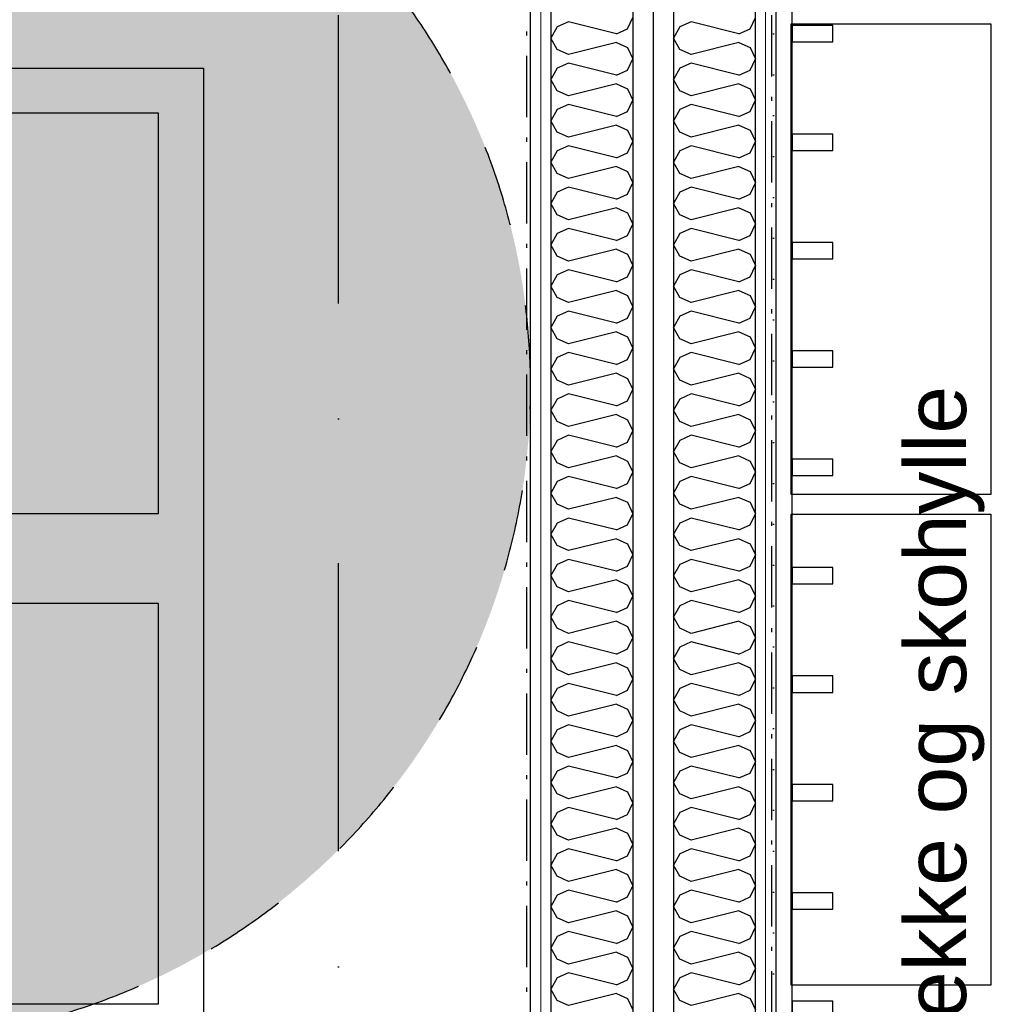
# Model space of a CAD drawing. Header units: millimetres. Extents: x -173281 to 144469, y -85977 to 83288.
# Tile 59 of 256: x -71763 to -70560, y -42637 to -41433. Entities that reach past the tile are written whole.
import ezdxf
from ezdxf.enums import TextEntityAlignment as Align

# ---------------------------------------------------------------- set-up
doc = ezdxf.new("R2010")
doc.units = ezdxf.units.MM
doc.header["$LTSCALE"] = 0.5
doc.header["$MEASUREMENT"] = 0
for name, pattern in [('Over snittplan', [260, 150, -50, 10, -50]), ('PLINE', [0]), ('Prikk & stiplet', [1340.555525, 705.555534, -352.777767, 0, -282.222223]), ('Stipling', [400, 200, -200])]:
    doc.linetypes.add(name, pattern=pattern)
doc.layers.add('236- Innvendig kledning og overflate(Nye konstruksjoner)', color=7, linetype='Continuous', lineweight=0)
for name, color, linetype in [('24-- Innervegger (Skravur)(Nye konstruksjoner)', 7, 'Continuous'), ('24-- Innervegger(Nye konstruksjoner)', 7, 'Continuous'), ('255- Gulvoverflate(Nye konstruksjoner)', 7, 'Continuous'), ('255- Gulvoverflate(Polylinje)(Nye konstruksjoner)', 7, 'Continuous'), ('256- Faste himlinger og overflatebehandling(Nye konstruksjoner)', 7, 'Continuous'), ('257- Systemhimlinger(Nye konstruksjoner)', 7, 'Continuous'), ('279- Annet fast inventar(Nye konstruksjoner)', 7, 'Continuous'), ('852- Snittmarkør', 7, 'Continuous'), ('862- M___Nettoareal(Nye konstruksjoner)', 7, 'Continuous'), ('862- M___Nettoareal(Polylinje)(Nye konstruksjoner)', 7, 'Continuous'), ('862- M___Nettoareal(Tekst)(Nye konstruksjoner)', 7, 'Continuous')]:
    doc.layers.add(name, color=color, linetype=linetype)
doc.styles.add('GENERATED_STYLE_1', font='arial.ttf')
doc.linetypes.add('Lydfuge betonggolv', pattern='A,0,[5,A-2607.111 Plan 1. etasje1.Shx,S=3.968254,R=0,X=0,Y=-3.46945e-18],-600,0', length=600)
pattern_1 = [(270, (0, 0), (86.60254, 0), [0, -50]), (270, (43.3, -25), (86.60254, 0), [0, -50])]

# ---------------------------------------------------------------- blocks, each defined once
blk = doc.blocks.new('Song_kontor_A-126_130', base_point=(-72463.2, -42127.3))
at = {"layer": '862- M___Nettoareal(Polylinje)(Nye konstruksjoner)', "linetype": 'PLINE', "flags": 128}
blk.add_lwpolyline([(-71138.2, -43721.9), (-71138.2, -41086.9), (-73674.8, -41086.9), (-73274.2, -44899.1), (-71138.2, -44899.4)], close=True, dxfattribs=at)
at = {"layer": '862- M___Nettoareal(Tekst)(Nye konstruksjoner)', "insert": (-72321, -42681.9), "char_height": 100, "attachment_point": 1, "rotation": 90, "style": 'GENERATED_STYLE_1'}
blk.add_mtext('\\A1;{\\pql;\\pt0,12050;\\fArial|b0|i0|c0|p0;\\W1.000000;8,9\\fArial|b0|i0|c0|p0;\\W1.000000;\\A1{\\H.66x;\\S^  ;}\\fArial|b0|i0|c0|p0;\\W1.000000; m\\fArial|b0|i0|c0|p0;\\W1.000000;\\A1{\\H.66x;\\S2^  ;}}', dxfattribs=at)
at = {"layer": '862- M___Nettoareal(Tekst)(Nye konstruksjoner)', "style": 'GENERATED_STYLE_1'}
for tag, height, p in [('DUMMY_862', 150, (-72581, -41572.6)), ('ROOM_NAME', 150, (-72581, -42716.2)), ('DUMMY_861', 100, (-72738.2, -42316)), ('ROOM_NUMBER', 100, (-72738.2, -42704.8)), ('DUMMY_863', 100, (-72345.3, -42681.9))]:
    blk.add_attdef(tag, text='', height=height, rotation=90, dxfattribs=at).set_placement(p, align=Align.TOP_LEFT)
blk = doc.blocks.new('*X919')
at = {"layer": '24-- Innervegger (Skravur)(Nye konstruksjoner)', "linetype": 'PLINE'}
for p, q in [((-71019.7, -41443.7), (-71013.2, -41429.9)), ((-71105.5, -41441.4), (-71113.2, -41455.2)), ((-71091.9, -41435.2), (-71105.5, -41441.4)), ((-71033.2, -41449.9), (-71091.9, -41435.2)), ((-71033.2, -41449.9), (-71019.7, -41443.7)), ((-71105.5, -41469), (-71113.2, -41455.2)), ((-71033.2, -41460.5), (-71091.9, -41475.2)), ((-71033.2, -41460.5), (-71019.7, -41466.7)), ((-71091.9, -41475.2), (-71105.5, -41469)), ((-71019.7, -41466.7), (-71013.2, -41480.5)), ((-71091.9, -41485.8), (-71105.5, -41492)), ((-71033.2, -41500.5), (-71091.9, -41485.8)), ((-71019.7, -41494.3), (-71013.2, -41480.5)), ((-71105.5, -41492), (-71113.2, -41505.8)), ((-71033.2, -41500.5), (-71019.7, -41494.3)), ((-71105.5, -41519.6), (-71113.2, -41505.8)), ((-71033.2, -41511.1), (-71091.9, -41525.8)), ((-71033.2, -41511.1), (-71019.7, -41517.3)), ((-71091.9, -41525.8), (-71105.5, -41519.6)), ((-71019.7, -41517.3), (-71013.2, -41531.1)), ((-71091.9, -41536.4), (-71105.5, -41542.6)), ((-71033.2, -41551.1), (-71091.9, -41536.4)), ((-71019.7, -41544.9), (-71013.2, -41531.1)), ((-71105.5, -41542.6), (-71113.2, -41556.4)), ((-71033.2, -41551.1), (-71019.7, -41544.9)), ((-71105.5, -41570.2), (-71113.2, -41556.4)), ((-71033.2, -41561.7), (-71091.9, -41576.4)), ((-71033.2, -41561.7), (-71019.7, -41567.9)), ((-71091.9, -41576.4), (-71105.5, -41570.2)), ((-71019.7, -41567.9), (-71013.2, -41581.7)), ((-71091.9, -41587), (-71105.5, -41593.2)), ((-71033.2, -41601.7), (-71091.9, -41587)), ((-71019.7, -41595.5), (-71013.2, -41581.7)), ((-71105.5, -41593.2), (-71113.2, -41607)), ((-71033.2, -41601.7), (-71019.7, -41595.5)), ((-71105.5, -41620.8), (-71113.2, -41607)), ((-71091.9, -41627), (-71105.5, -41620.8)), ((-71033.2, -41612.3), (-71091.9, -41627)), ((-71033.2, -41612.3), (-71019.7, -41618.5)), ((-71019.7, -41618.5), (-71013.2, -41632.3)), ((-71019.7, -41646.1), (-71013.2, -41632.3)), ((-71105.5, -41643.7), (-71113.2, -41657.6)), ((-71091.9, -41637.6), (-71105.5, -41643.7)), ((-71033.2, -41652.2), (-71091.9, -41637.6)), ((-71033.2, -41652.2), (-71019.7, -41646.1)), ((-71105.5, -41671.4), (-71113.2, -41657.6)), ((-71091.9, -41677.5), (-71105.5, -41671.4)), ((-71033.2, -41662.9), (-71091.9, -41677.5)), ((-71033.2, -41662.9), (-71019.7, -41669)), ((-71019.7, -41669), (-71013.2, -41682.9)), ((-71019.7, -41696.7), (-71013.2, -41682.9)), ((-71105.5, -41694.3), (-71113.2, -41708.1)), ((-71091.9, -41688.2), (-71105.5, -41694.3)), ((-71033.2, -41702.8), (-71091.9, -41688.2)), ((-71033.2, -41702.8), (-71019.7, -41696.7)), ((-71105.5, -41722), (-71113.2, -41708.1)), ((-71033.2, -41713.5), (-71091.9, -41728.1)), ((-71033.2, -41713.5), (-71019.7, -41719.6)), ((-71091.9, -41728.1), (-71105.5, -41722)), ((-71019.7, -41719.6), (-71013.2, -41733.4)), ((-71091.9, -41738.8), (-71105.5, -41744.9)), ((-71033.2, -41753.4), (-71091.9, -41738.8)), ((-71019.7, -41747.3), (-71013.2, -41733.4)), ((-71105.5, -41744.9), (-71113.2, -41758.7)), ((-71033.2, -41753.4), (-71019.7, -41747.3)), ((-71105.5, -41772.5), (-71113.2, -41758.7)), ((-71033.2, -41764), (-71091.9, -41778.7)), ((-71033.2, -41764), (-71019.7, -41770.2)), ((-71091.9, -41778.7), (-71105.5, -41772.5)), ((-71019.7, -41770.2), (-71013.2, -41784)), ((-71091.9, -41789.3), (-71105.5, -41795.5)), ((-71033.2, -41804), (-71091.9, -41789.3)), ((-71019.7, -41797.8), (-71013.2, -41784)), ((-71105.5, -41795.5), (-71113.2, -41809.3)), ((-71033.2, -41804), (-71019.7, -41797.8)), ((-71105.5, -41823.1), (-71113.2, -41809.3)), ((-71033.2, -41814.6), (-71091.9, -41829.3)), ((-71033.2, -41814.6), (-71019.7, -41820.8)), ((-71091.9, -41829.3), (-71105.5, -41823.1)), ((-71019.7, -41820.8), (-71013.2, -41834.6)), ((-71091.9, -41839.9), (-71105.5, -41846.1)), ((-71033.2, -41854.6), (-71091.9, -41839.9)), ((-71019.7, -41848.4), (-71013.2, -41834.6)), ((-71105.5, -41846.1), (-71113.2, -41859.9)), ((-71033.2, -41854.6), (-71019.7, -41848.4)), ((-71105.5, -41873.7), (-71113.2, -41859.9)), ((-71091.9, -41879.9), (-71105.5, -41873.7)), ((-71033.2, -41865.2), (-71091.9, -41879.9)), ((-71033.2, -41865.2), (-71019.7, -41871.4)), ((-71019.7, -41871.4), (-71013.2, -41885.2)), ((-71019.7, -41899), (-71013.2, -41885.2)), ((-71105.5, -41896.7), (-71113.2, -41910.5)), ((-71091.9, -41890.5), (-71105.5, -41896.7)), ((-71033.2, -41905.2), (-71091.9, -41890.5)), ((-71033.2, -41905.2), (-71019.7, -41899)), ((-71105.5, -41924.3), (-71113.2, -41910.5)), ((-71091.9, -41930.5), (-71105.5, -41924.3)), ((-71033.2, -41915.8), (-71091.9, -41930.5)), ((-71033.2, -41915.8), (-71019.7, -41922)), ((-71019.7, -41922), (-71013.2, -41935.8)), ((-71019.7, -41949.6), (-71013.2, -41935.8)), ((-71105.5, -41947.3), (-71113.2, -41961.1)), ((-71091.9, -41941.1), (-71105.5, -41947.3)), ((-71033.2, -41955.8), (-71091.9, -41941.1)), ((-71033.2, -41955.8), (-71019.7, -41949.6)), ((-71105.5, -41974.9), (-71113.2, -41961.1)), ((-71033.2, -41966.4), (-71091.9, -41981.1)), ((-71033.2, -41966.4), (-71019.7, -41972.6)), ((-71019.7, -41972.6), (-71013.2, -41986.4)), ((-71091.9, -41981.1), (-71105.5, -41974.9)), ((-71091.9, -41991.7), (-71105.5, -41997.8)), ((-71033.2, -42006.3), (-71091.9, -41991.7)), ((-71019.7, -42000.2), (-71013.2, -41986.4)), ((-71105.5, -41997.8), (-71113.2, -42011.7)), ((-71033.2, -42006.3), (-71019.7, -42000.2)), ((-71105.5, -42025.5), (-71113.2, -42011.7)), ((-71033.2, -42017), (-71091.9, -42031.6)), ((-71033.2, -42017), (-71019.7, -42023.1)), ((-71091.9, -42031.6), (-71105.5, -42025.5)), ((-71019.7, -42023.1), (-71013.2, -42037)), ((-71091.9, -42042.3), (-71105.5, -42048.4)), ((-71033.2, -42056.9), (-71091.9, -42042.3)), ((-71019.7, -42050.8), (-71013.2, -42037)), ((-71105.5, -42048.4), (-71113.2, -42062.2)), ((-71033.2, -42056.9), (-71019.7, -42050.8)), ((-71105.5, -42076.1), (-71113.2, -42062.2)), ((-71033.2, -42067.6), (-71091.9, -42082.2)), ((-71033.2, -42067.6), (-71019.7, -42073.7)), ((-71091.9, -42082.2), (-71105.5, -42076.1)), ((-71019.7, -42073.7), (-71013.2, -42087.5)), ((-71091.9, -42092.9), (-71105.5, -42099)), ((-71033.2, -42107.5), (-71091.9, -42092.9)), ((-71019.7, -42101.4), (-71013.2, -42087.5)), ((-71105.5, -42099), (-71113.2, -42112.8)), ((-71033.2, -42107.5), (-71019.7, -42101.4)), ((-71105.5, -42126.6), (-71113.2, -42112.8)), ((-71091.9, -42132.8), (-71105.5, -42126.6)), ((-71033.2, -42118.1), (-71091.9, -42132.8)), ((-71033.2, -42118.1), (-71019.7, -42124.3)), ((-71019.7, -42124.3), (-71013.2, -42138.1)), ((-71019.7, -42151.9), (-71013.2, -42138.1)), ((-71105.5, -42149.6), (-71113.2, -42163.4)), ((-71091.9, -42143.4), (-71105.5, -42149.6)), ((-71033.2, -42158.1), (-71091.9, -42143.4)), ((-71033.2, -42158.1), (-71019.7, -42151.9)), ((-71105.5, -42177.2), (-71113.2, -42163.4)), ((-71091.9, -42183.4), (-71105.5, -42177.2)), ((-71033.2, -42168.7), (-71091.9, -42183.4)), ((-71033.2, -42168.7), (-71019.7, -42174.9)), ((-71019.7, -42174.9), (-71013.2, -42188.7)), ((-71019.7, -42202.5), (-71013.2, -42188.7)), ((-71105.5, -42200.2), (-71113.2, -42214)), ((-71091.9, -42194), (-71105.5, -42200.2)), ((-71033.2, -42208.7), (-71091.9, -42194)), ((-71033.2, -42208.7), (-71019.7, -42202.5)), ((-71105.5, -42227.8), (-71113.2, -42214)), ((-71033.2, -42219.3), (-71091.9, -42234)), ((-71033.2, -42219.3), (-71019.7, -42225.5)), ((-71019.7, -42225.5), (-71013.2, -42239.3)), ((-71091.9, -42234), (-71105.5, -42227.8)), ((-71091.9, -42244.6), (-71105.5, -42250.8)), ((-71033.2, -42259.3), (-71091.9, -42244.6)), ((-71019.7, -42253.1), (-71013.2, -42239.3)), ((-71105.5, -42250.8), (-71113.2, -42264.6)), ((-71033.2, -42259.3), (-71019.7, -42253.1)), ((-71105.5, -42278.4), (-71113.2, -42264.6)), ((-71033.2, -42269.9), (-71091.9, -42284.6)), ((-71033.2, -42269.9), (-71019.7, -42276.1)), ((-71091.9, -42284.6), (-71105.5, -42278.4)), ((-71019.7, -42276.1), (-71013.2, -42289.9)), ((-71091.9, -42295.2), (-71105.5, -42301.4)), ((-71033.2, -42309.9), (-71091.9, -42295.2)), ((-71019.7, -42303.7), (-71013.2, -42289.9)), ((-71105.5, -42301.4), (-71113.2, -42315.2)), ((-71033.2, -42309.9), (-71019.7, -42303.7)), ((-71105.5, -42329), (-71113.2, -42315.2)), ((-71033.2, -42320.5), (-71091.9, -42335.2)), ((-71033.2, -42320.5), (-71019.7, -42326.7)), ((-71091.9, -42335.2), (-71105.5, -42329)), ((-71019.7, -42326.7), (-71013.2, -42340.5)), ((-71091.9, -42345.8), (-71105.5, -42351.9)), ((-71033.2, -42360.4), (-71091.9, -42345.8)), ((-71019.7, -42354.3), (-71013.2, -42340.5)), ((-71105.5, -42351.9), (-71113.2, -42365.8)), ((-71033.2, -42360.4), (-71019.7, -42354.3)), ((-71105.5, -42379.6), (-71113.2, -42365.8)), ((-71091.9, -42385.7), (-71105.5, -42379.6)), ((-71033.2, -42371.1), (-71091.9, -42385.7)), ((-71033.2, -42371.1), (-71019.7, -42377.2)), ((-71019.7, -42377.2), (-71013.2, -42391.1)), ((-71019.7, -42404.9), (-71013.2, -42391.1)), ((-71105.5, -42402.5), (-71113.2, -42416.3)), ((-71091.9, -42396.4), (-71105.5, -42402.5)), ((-71033.2, -42411), (-71091.9, -42396.4)), ((-71033.2, -42411), (-71019.7, -42404.9)), ((-71105.5, -42430.2), (-71113.2, -42416.3)), ((-71091.9, -42436.3), (-71105.5, -42430.2)), ((-71033.2, -42421.7), (-71091.9, -42436.3)), ((-71033.2, -42421.7), (-71019.7, -42427.8)), ((-71019.7, -42427.8), (-71013.2, -42441.6)), ((-71019.7, -42455.5), (-71013.2, -42441.6)), ((-71105.5, -42453.1), (-71113.2, -42466.9)), ((-71091.9, -42447), (-71105.5, -42453.1)), ((-71033.2, -42461.6), (-71091.9, -42447)), ((-71033.2, -42461.6), (-71019.7, -42455.5)), ((-71105.5, -42480.7), (-71113.2, -42466.9)), ((-71033.2, -42472.2), (-71091.9, -42486.9)), ((-71033.2, -42472.2), (-71019.7, -42478.4)), ((-71019.7, -42478.4), (-71013.2, -42492.2)), ((-71091.9, -42486.9), (-71105.5, -42480.7)), ((-71091.9, -42497.5), (-71105.5, -42503.7)), ((-71033.2, -42512.2), (-71091.9, -42497.5)), ((-71019.7, -42506), (-71013.2, -42492.2)), ((-71105.5, -42503.7), (-71113.2, -42517.5)), ((-71033.2, -42512.2), (-71019.7, -42506)), ((-71105.5, -42531.3), (-71113.2, -42517.5)), ((-71033.2, -42522.8), (-71091.9, -42537.5)), ((-71033.2, -42522.8), (-71019.7, -42529)), ((-71091.9, -42537.5), (-71105.5, -42531.3)), ((-71019.7, -42529), (-71013.2, -42542.8)), ((-71091.9, -42548.1), (-71105.5, -42554.3)), ((-71033.2, -42562.8), (-71091.9, -42548.1)), ((-71019.7, -42556.6), (-71013.2, -42542.8)), ((-71105.5, -42554.3), (-71113.2, -42568.1)), ((-71033.2, -42562.8), (-71019.7, -42556.6)), ((-71105.5, -42581.9), (-71113.2, -42568.1)), ((-71033.2, -42573.4), (-71091.9, -42588.1)), ((-71033.2, -42573.4), (-71019.7, -42579.6)), ((-71091.9, -42588.1), (-71105.5, -42581.9)), ((-71019.7, -42579.6), (-71013.2, -42593.4)), ((-71091.9, -42598.7), (-71105.5, -42604.9)), ((-71033.2, -42613.4), (-71091.9, -42598.7)), ((-71019.7, -42607.2), (-71013.2, -42593.4)), ((-71105.5, -42604.9), (-71113.2, -42618.7)), ((-71033.2, -42613.4), (-71019.7, -42607.2)), ((-71105.5, -42632.5), (-71113.2, -42618.7)), ((-71091.9, -42638.7), (-71105.5, -42632.5)), ((-71033.2, -42624), (-71091.9, -42638.7)), ((-71033.2, -42624), (-71019.7, -42630.2)), ((-71019.7, -42630.2), (-71013.2, -42644))]:
    blk.add_line(p, q, dxfattribs=at)
blk = doc.blocks.new('*X921')
at = {"layer": '24-- Innervegger (Skravur)(Nye konstruksjoner)', "linetype": 'PLINE'}
for p, q in [((-70869.7, -41443.7), (-70863.2, -41429.9)), ((-70955.5, -41441.4), (-70963.2, -41455.2)), ((-70941.9, -41435.2), (-70955.5, -41441.4)), ((-70883.2, -41449.9), (-70941.9, -41435.2)), ((-70883.2, -41449.9), (-70869.7, -41443.7)), ((-70955.5, -41469), (-70963.2, -41455.2)), ((-70883.2, -41460.5), (-70941.9, -41475.2)), ((-70883.2, -41460.5), (-70869.7, -41466.7)), ((-70941.9, -41475.2), (-70955.5, -41469)), ((-70869.7, -41466.7), (-70863.2, -41480.5)), ((-70941.9, -41485.8), (-70955.5, -41492)), ((-70883.2, -41500.5), (-70941.9, -41485.8)), ((-70869.7, -41494.3), (-70863.2, -41480.5)), ((-70955.5, -41492), (-70963.2, -41505.8)), ((-70883.2, -41500.5), (-70869.7, -41494.3)), ((-70955.5, -41519.6), (-70963.2, -41505.8)), ((-70883.2, -41511.1), (-70941.9, -41525.8)), ((-70883.2, -41511.1), (-70869.7, -41517.3)), ((-70941.9, -41525.8), (-70955.5, -41519.6)), ((-70869.7, -41517.3), (-70863.2, -41531.1)), ((-70941.9, -41536.4), (-70955.5, -41542.6)), ((-70883.2, -41551.1), (-70941.9, -41536.4)), ((-70869.7, -41544.9), (-70863.2, -41531.1)), ((-70955.5, -41542.6), (-70963.2, -41556.4)), ((-70883.2, -41551.1), (-70869.7, -41544.9)), ((-70955.5, -41570.2), (-70963.2, -41556.4)), ((-70883.2, -41561.7), (-70941.9, -41576.4)), ((-70883.2, -41561.7), (-70869.7, -41567.9)), ((-70941.9, -41576.4), (-70955.5, -41570.2)), ((-70869.7, -41567.9), (-70863.2, -41581.7)), ((-70941.9, -41587), (-70955.5, -41593.2)), ((-70883.2, -41601.7), (-70941.9, -41587)), ((-70869.7, -41595.5), (-70863.2, -41581.7)), ((-70955.5, -41593.2), (-70963.2, -41607)), ((-70883.2, -41601.7), (-70869.7, -41595.5)), ((-70955.5, -41620.8), (-70963.2, -41607)), ((-70941.9, -41627), (-70955.5, -41620.8)), ((-70883.2, -41612.3), (-70941.9, -41627)), ((-70883.2, -41612.3), (-70869.7, -41618.5)), ((-70869.7, -41618.5), (-70863.2, -41632.3)), ((-70869.7, -41646.1), (-70863.2, -41632.3)), ((-70955.5, -41643.7), (-70963.2, -41657.6)), ((-70941.9, -41637.6), (-70955.5, -41643.7)), ((-70883.2, -41652.2), (-70941.9, -41637.6)), ((-70883.2, -41652.2), (-70869.7, -41646.1)), ((-70955.5, -41671.4), (-70963.2, -41657.6)), ((-70941.9, -41677.5), (-70955.5, -41671.4)), ((-70883.2, -41662.9), (-70941.9, -41677.5)), ((-70883.2, -41662.9), (-70869.7, -41669)), ((-70869.7, -41669), (-70863.2, -41682.9)), ((-70869.7, -41696.7), (-70863.2, -41682.9)), ((-70955.5, -41694.3), (-70963.2, -41708.1)), ((-70941.9, -41688.2), (-70955.5, -41694.3)), ((-70883.2, -41702.8), (-70941.9, -41688.2)), ((-70883.2, -41702.8), (-70869.7, -41696.7)), ((-70955.5, -41722), (-70963.2, -41708.1)), ((-70883.2, -41713.5), (-70941.9, -41728.1)), ((-70883.2, -41713.5), (-70869.7, -41719.6)), ((-70941.9, -41728.1), (-70955.5, -41722)), ((-70869.7, -41719.6), (-70863.2, -41733.4)), ((-70941.9, -41738.8), (-70955.5, -41744.9)), ((-70883.2, -41753.4), (-70941.9, -41738.8)), ((-70869.7, -41747.3), (-70863.2, -41733.4)), ((-70955.5, -41744.9), (-70963.2, -41758.7)), ((-70883.2, -41753.4), (-70869.7, -41747.3)), ((-70955.5, -41772.5), (-70963.2, -41758.7)), ((-70883.2, -41764), (-70941.9, -41778.7)), ((-70883.2, -41764), (-70869.7, -41770.2)), ((-70941.9, -41778.7), (-70955.5, -41772.5)), ((-70869.7, -41770.2), (-70863.2, -41784)), ((-70941.9, -41789.3), (-70955.5, -41795.5)), ((-70883.2, -41804), (-70941.9, -41789.3)), ((-70869.7, -41797.8), (-70863.2, -41784)), ((-70955.5, -41795.5), (-70963.2, -41809.3)), ((-70883.2, -41804), (-70869.7, -41797.8)), ((-70955.5, -41823.1), (-70963.2, -41809.3)), ((-70883.2, -41814.6), (-70941.9, -41829.3)), ((-70883.2, -41814.6), (-70869.7, -41820.8)), ((-70941.9, -41829.3), (-70955.5, -41823.1)), ((-70869.7, -41820.8), (-70863.2, -41834.6)), ((-70941.9, -41839.9), (-70955.5, -41846.1)), ((-70883.2, -41854.6), (-70941.9, -41839.9)), ((-70869.7, -41848.4), (-70863.2, -41834.6)), ((-70955.5, -41846.1), (-70963.2, -41859.9)), ((-70883.2, -41854.6), (-70869.7, -41848.4)), ((-70955.5, -41873.7), (-70963.2, -41859.9)), ((-70941.9, -41879.9), (-70955.5, -41873.7)), ((-70883.2, -41865.2), (-70941.9, -41879.9)), ((-70883.2, -41865.2), (-70869.7, -41871.4)), ((-70869.7, -41871.4), (-70863.2, -41885.2)), ((-70869.7, -41899), (-70863.2, -41885.2)), ((-70955.5, -41896.7), (-70963.2, -41910.5)), ((-70941.9, -41890.5), (-70955.5, -41896.7)), ((-70883.2, -41905.2), (-70941.9, -41890.5)), ((-70883.2, -41905.2), (-70869.7, -41899)), ((-70955.5, -41924.3), (-70963.2, -41910.5)), ((-70941.9, -41930.5), (-70955.5, -41924.3)), ((-70883.2, -41915.8), (-70941.9, -41930.5)), ((-70883.2, -41915.8), (-70869.7, -41922)), ((-70869.7, -41922), (-70863.2, -41935.8)), ((-70869.7, -41949.6), (-70863.2, -41935.8)), ((-70955.5, -41947.3), (-70963.2, -41961.1)), ((-70941.9, -41941.1), (-70955.5, -41947.3)), ((-70883.2, -41955.8), (-70941.9, -41941.1)), ((-70883.2, -41955.8), (-70869.7, -41949.6)), ((-70955.5, -41974.9), (-70963.2, -41961.1)), ((-70883.2, -41966.4), (-70941.9, -41981.1)), ((-70883.2, -41966.4), (-70869.7, -41972.6)), ((-70869.7, -41972.6), (-70863.2, -41986.4)), ((-70941.9, -41981.1), (-70955.5, -41974.9)), ((-70941.9, -41991.7), (-70955.5, -41997.8)), ((-70883.2, -42006.3), (-70941.9, -41991.7)), ((-70869.7, -42000.2), (-70863.2, -41986.4)), ((-70955.5, -41997.8), (-70963.2, -42011.7)), ((-70883.2, -42006.3), (-70869.7, -42000.2)), ((-70955.5, -42025.5), (-70963.2, -42011.7)), ((-70883.2, -42017), (-70941.9, -42031.6)), ((-70883.2, -42017), (-70869.7, -42023.1)), ((-70941.9, -42031.6), (-70955.5, -42025.5)), ((-70869.7, -42023.1), (-70863.2, -42037)), ((-70941.9, -42042.3), (-70955.5, -42048.4)), ((-70883.2, -42056.9), (-70941.9, -42042.3)), ((-70869.7, -42050.8), (-70863.2, -42037)), ((-70955.5, -42048.4), (-70963.2, -42062.2)), ((-70883.2, -42056.9), (-70869.7, -42050.8)), ((-70955.5, -42076.1), (-70963.2, -42062.2)), ((-70883.2, -42067.6), (-70941.9, -42082.2)), ((-70883.2, -42067.6), (-70869.7, -42073.7)), ((-70941.9, -42082.2), (-70955.5, -42076.1)), ((-70869.7, -42073.7), (-70863.2, -42087.5)), ((-70941.9, -42092.9), (-70955.5, -42099)), ((-70883.2, -42107.5), (-70941.9, -42092.9)), ((-70869.7, -42101.4), (-70863.2, -42087.5)), ((-70955.5, -42099), (-70963.2, -42112.8)), ((-70883.2, -42107.5), (-70869.7, -42101.4)), ((-70955.5, -42126.6), (-70963.2, -42112.8)), ((-70941.9, -42132.8), (-70955.5, -42126.6)), ((-70883.2, -42118.1), (-70941.9, -42132.8)), ((-70883.2, -42118.1), (-70869.7, -42124.3)), ((-70869.7, -42124.3), (-70863.2, -42138.1)), ((-70869.7, -42151.9), (-70863.2, -42138.1)), ((-70955.5, -42149.6), (-70963.2, -42163.4)), ((-70941.9, -42143.4), (-70955.5, -42149.6)), ((-70883.2, -42158.1), (-70941.9, -42143.4)), ((-70883.2, -42158.1), (-70869.7, -42151.9)), ((-70955.5, -42177.2), (-70963.2, -42163.4)), ((-70941.9, -42183.4), (-70955.5, -42177.2)), ((-70883.2, -42168.7), (-70941.9, -42183.4)), ((-70883.2, -42168.7), (-70869.7, -42174.9)), ((-70869.7, -42174.9), (-70863.2, -42188.7)), ((-70869.7, -42202.5), (-70863.2, -42188.7)), ((-70955.5, -42200.2), (-70963.2, -42214)), ((-70941.9, -42194), (-70955.5, -42200.2)), ((-70883.2, -42208.7), (-70941.9, -42194)), ((-70883.2, -42208.7), (-70869.7, -42202.5)), ((-70955.5, -42227.8), (-70963.2, -42214)), ((-70883.2, -42219.3), (-70941.9, -42234)), ((-70883.2, -42219.3), (-70869.7, -42225.5)), ((-70869.7, -42225.5), (-70863.2, -42239.3)), ((-70941.9, -42234), (-70955.5, -42227.8)), ((-70941.9, -42244.6), (-70955.5, -42250.8)), ((-70883.2, -42259.3), (-70941.9, -42244.6)), ((-70869.7, -42253.1), (-70863.2, -42239.3)), ((-70955.5, -42250.8), (-70963.2, -42264.6)), ((-70883.2, -42259.3), (-70869.7, -42253.1)), ((-70955.5, -42278.4), (-70963.2, -42264.6)), ((-70883.2, -42269.9), (-70941.9, -42284.6)), ((-70883.2, -42269.9), (-70869.7, -42276.1)), ((-70941.9, -42284.6), (-70955.5, -42278.4)), ((-70869.7, -42276.1), (-70863.2, -42289.9)), ((-70941.9, -42295.2), (-70955.5, -42301.4)), ((-70883.2, -42309.9), (-70941.9, -42295.2)), ((-70869.7, -42303.7), (-70863.2, -42289.9)), ((-70955.5, -42301.4), (-70963.2, -42315.2)), ((-70883.2, -42309.9), (-70869.7, -42303.7)), ((-70955.5, -42329), (-70963.2, -42315.2)), ((-70883.2, -42320.5), (-70941.9, -42335.2)), ((-70883.2, -42320.5), (-70869.7, -42326.7)), ((-70941.9, -42335.2), (-70955.5, -42329)), ((-70869.7, -42326.7), (-70863.2, -42340.5)), ((-70941.9, -42345.8), (-70955.5, -42351.9)), ((-70883.2, -42360.4), (-70941.9, -42345.8)), ((-70869.7, -42354.3), (-70863.2, -42340.5)), ((-70955.5, -42351.9), (-70963.2, -42365.8)), ((-70883.2, -42360.4), (-70869.7, -42354.3)), ((-70955.5, -42379.6), (-70963.2, -42365.8)), ((-70941.9, -42385.7), (-70955.5, -42379.6)), ((-70883.2, -42371.1), (-70941.9, -42385.7)), ((-70883.2, -42371.1), (-70869.7, -42377.2)), ((-70869.7, -42377.2), (-70863.2, -42391.1)), ((-70869.7, -42404.9), (-70863.2, -42391.1)), ((-70955.5, -42402.5), (-70963.2, -42416.3)), ((-70941.9, -42396.4), (-70955.5, -42402.5)), ((-70883.2, -42411), (-70941.9, -42396.4)), ((-70883.2, -42411), (-70869.7, -42404.9)), ((-70955.5, -42430.2), (-70963.2, -42416.3)), ((-70941.9, -42436.3), (-70955.5, -42430.2)), ((-70883.2, -42421.7), (-70941.9, -42436.3)), ((-70883.2, -42421.7), (-70869.7, -42427.8)), ((-70869.7, -42427.8), (-70863.2, -42441.6)), ((-70869.7, -42455.5), (-70863.2, -42441.6)), ((-70955.5, -42453.1), (-70963.2, -42466.9)), ((-70941.9, -42447), (-70955.5, -42453.1)), ((-70883.2, -42461.6), (-70941.9, -42447)), ((-70883.2, -42461.6), (-70869.7, -42455.5)), ((-70955.5, -42480.7), (-70963.2, -42466.9)), ((-70883.2, -42472.2), (-70941.9, -42486.9)), ((-70883.2, -42472.2), (-70869.7, -42478.4)), ((-70869.7, -42478.4), (-70863.2, -42492.2)), ((-70941.9, -42486.9), (-70955.5, -42480.7)), ((-70941.9, -42497.5), (-70955.5, -42503.7)), ((-70883.2, -42512.2), (-70941.9, -42497.5)), ((-70869.7, -42506), (-70863.2, -42492.2)), ((-70955.5, -42503.7), (-70963.2, -42517.5)), ((-70883.2, -42512.2), (-70869.7, -42506)), ((-70955.5, -42531.3), (-70963.2, -42517.5)), ((-70883.2, -42522.8), (-70941.9, -42537.5)), ((-70883.2, -42522.8), (-70869.7, -42529)), ((-70941.9, -42537.5), (-70955.5, -42531.3)), ((-70869.7, -42529), (-70863.2, -42542.8)), ((-70941.9, -42548.1), (-70955.5, -42554.3)), ((-70883.2, -42562.8), (-70941.9, -42548.1)), ((-70869.7, -42556.6), (-70863.2, -42542.8)), ((-70955.5, -42554.3), (-70963.2, -42568.1)), ((-70883.2, -42562.8), (-70869.7, -42556.6)), ((-70955.5, -42581.9), (-70963.2, -42568.1)), ((-70883.2, -42573.4), (-70941.9, -42588.1)), ((-70883.2, -42573.4), (-70869.7, -42579.6)), ((-70941.9, -42588.1), (-70955.5, -42581.9)), ((-70869.7, -42579.6), (-70863.2, -42593.4)), ((-70941.9, -42598.7), (-70955.5, -42604.9)), ((-70883.2, -42613.4), (-70941.9, -42598.7)), ((-70869.7, -42607.2), (-70863.2, -42593.4)), ((-70955.5, -42604.9), (-70963.2, -42618.7)), ((-70883.2, -42613.4), (-70869.7, -42607.2)), ((-70955.5, -42632.5), (-70963.2, -42618.7)), ((-70941.9, -42638.7), (-70955.5, -42632.5)), ((-70883.2, -42624), (-70941.9, -42638.7)), ((-70883.2, -42624), (-70869.7, -42630.2)), ((-70869.7, -42630.2), (-70863.2, -42644))]:
    blk.add_line(p, q, dxfattribs=at)
blk = doc.blocks.new('Skilt handikap[256]', base_point=(-72738.2, -42681.9))
at = {"layer": '279- Annet fast inventar(Nye konstruksjoner)', "linetype": 'Continuous'}
blk.add_hatch(color=256, dxfattribs=at).paths.add_polyline_path([(-71138.2, -41881.9, 1), (-72738.2, -41881.9, 1)])
at = {"layer": '279- Annet fast inventar(Nye konstruksjoner)', "linetype": 'Stipling', "flags": 128}
blk.add_lwpolyline([(-71138.2, -41881.9, 1), (-72738.2, -41881.9, 1)], format="xyb", close=True, dxfattribs=at)
blk = doc.blocks.new('Knagger[293]', base_point=(-70838.2, -42311.9))
at = {"layer": '279- Annet fast inventar(Nye konstruksjoner)', "linetype": 'PLINE', "flags": 128}
for points in [[(-70818.2, -43561.9), (-70818.2, -41061.9), (-70838.2, -41061.9), (-70838.2, -43561.9)], [(-70768.2, -41439.8), (-70818.2, -41439.8), (-70818.2, -41459.8), (-70768.2, -41459.8)], [(-70768.2, -41572.5), (-70818.2, -41572.5), (-70818.2, -41592.5), (-70768.2, -41592.5)], [(-70768.2, -41705.1), (-70818.2, -41705.1), (-70818.2, -41725.1), (-70768.2, -41725.1)], [(-70768.2, -41837.7), (-70818.2, -41837.7), (-70818.2, -41857.7), (-70768.2, -41857.7)], [(-70768.2, -41970.3), (-70818.2, -41970.3), (-70818.2, -41990.3), (-70768.2, -41990.3)], [(-70768.2, -42103), (-70818.2, -42103), (-70818.2, -42123), (-70768.2, -42123)], [(-70768.2, -42235.6), (-70818.2, -42235.6), (-70818.2, -42255.6), (-70768.2, -42255.6)], [(-70768.2, -42368.2), (-70818.2, -42368.2), (-70818.2, -42388.2), (-70768.2, -42388.2)], [(-70768.2, -42500.9), (-70818.2, -42500.9), (-70818.2, -42520.9), (-70768.2, -42520.9)], [(-70768.2, -42633.5), (-70818.2, -42633.5), (-70818.2, -42653.5), (-70768.2, -42653.5)]]:
    blk.add_lwpolyline(points, close=True, dxfattribs=at)
blk = doc.blocks.new('__141', base_point=(-66873.7, -42869.4))
at = {"layer": '255- Gulvoverflate(Polylinje)(Nye konstruksjoner)', "linetype": 'PLINE', "flags": 128}
blk.add_lwpolyline([(-65223.2, -43699.4), (-65223.2, -40961.9), (-70838.2, -40961.9), (-70838.2, -43699.4)], close=True, dxfattribs=at)

msp = doc.modelspace()

# ---------------------------------------------------------------- hatches: boundary and pattern name
at = {"layer": '24-- Innervegger (Skravur)(Nye konstruksjoner)', "linetype": 'Continuous'}
h = msp.add_hatch(dxfattribs=at)
h.set_pattern_fill('Gips', color=256, style=0, pattern_type=2)
h.set_pattern_definition(pattern_1)
h.paths.add_polyline_path([(-70838.2, -40799.4), (-70850.7, -40799.4), (-70850.7, -43721.9), (-70838.2, -43721.9)])
h = msp.add_hatch(dxfattribs=at)
h.set_pattern_fill('Gips', color=256, style=0, pattern_type=2)
h.set_pattern_definition(pattern_1)
h.paths.add_polyline_path([(-70850.7, -40811.9), (-70863.2, -40811.9), (-70863.2, -43721.9), (-70850.7, -43721.9)])
h = msp.add_hatch(dxfattribs=at)
h.set_pattern_fill('Gips', color=256, style=0, pattern_type=2)
h.set_pattern_definition(pattern_1)
h.paths.add_polyline_path([(-71125.7, -41074.4), (-71125.7, -43811.9), (-71113.2, -43811.9), (-71113.2, -41074.4)])
h = msp.add_hatch(dxfattribs=at)
h.set_pattern_fill('Gips', color=256, style=0, pattern_type=2)
h.set_pattern_definition(pattern_1)
h.paths.add_polyline_path([(-71138.2, -41086.9), (-71138.2, -43811.9), (-71125.7, -43811.9), (-71125.7, -41086.9)])

# ---------------------------------------------------------------- linework, layer by layer
at = {"layer": '236- Innvendig kledning og overflate(Nye konstruksjoner)', "linetype": 'PLINE'}
for p, q in [((-70850.7, -43721.9), (-70850.7, -40811.9)), ((-71125.7, -41074.4), (-71125.7, -43811.9))]:
    msp.add_line(p, q, dxfattribs=at)
at = {"layer": '236- Innvendig kledning og overflate(Nye konstruksjoner)', "linetype": 'PLINE', "flags": 128}
for points in [[(-70838.2, -43721.9), (-70838.2, -40786.9)], [(-71138.2, -41086.9), (-71138.2, -43811.9)]]:
    msp.add_lwpolyline(points, dxfattribs=at)
at = {"layer": '24-- Innervegger(Nye konstruksjoner)', "linetype": 'PLINE'}
for p, q in [((-70963.2, -40911.9), (-70963.2, -43721.9)), ((-70863.2, -43721.9), (-70863.2, -40911.9)), ((-71013.2, -40961.9), (-71013.2, -43726.9)), ((-71113.2, -41061.9), (-71113.2, -43811.9))]:
    msp.add_line(p, q, dxfattribs=at)
at = {"layer": '255- Gulvoverflate(Nye konstruksjoner)', "linetype": 'Lydfuge betonggolv'}
msp.add_lwpolyline([(-73841.4, -40936.9), (-70988.2, -40936.9), (-70988.2, -43721.9)], dxfattribs=at)
at = {"layer": '256- Faste himlinger og overflatebehandling(Nye konstruksjoner)', "linetype": 'Over snittplan', "flags": 128}
for points in [[(-70843.2, -43711.9), (-70843.2, -40786.9)], [(-71143.2, -41086.9), (-71143.2, -43761.9)]]:
    msp.add_lwpolyline(points, dxfattribs=at)
at = {"layer": '256- Faste himlinger og overflatebehandling(Nye konstruksjoner)', "linetype": 'PLINE'}
for points in [[(-72738.2, -43291.9), (-72738.2, -41491.9), (-71538.2, -41491.9), (-71538.2, -43291.9)], [(-72083.2, -42036.9), (-71593.2, -42036.9), (-71593.2, -41546.9), (-72083.2, -41546.9)], [(-72083.2, -42636.9), (-71593.2, -42636.9), (-71593.2, -42146.9), (-72083.2, -42146.9)]]:
    msp.add_lwpolyline(points, close=True, dxfattribs=at)
at = {"layer": '257- Systemhimlinger(Nye konstruksjoner)', "linetype": 'PLINE', "flags": 128}
for points in [[(-70819.2, -41437.7), (-70575.2, -41437.7)], [(-70819.2, -42013.7), (-70819.2, -41437.7)], [(-70575.2, -41437.7), (-70575.2, -42013.7)], [(-70575.2, -42013.7), (-70819.2, -42013.7)], [(-70819.2, -42037.7), (-70575.2, -42037.7)], [(-70819.2, -42613.7), (-70819.2, -42037.7)], [(-70575.2, -42037.7), (-70575.2, -42613.7)], [(-70575.2, -42613.7), (-70819.2, -42613.7)]]:
    msp.add_lwpolyline(points, dxfattribs=at)
at = {"layer": '279- Annet fast inventar(Nye konstruksjoner)', "linetype": 'PLINE', "flags": 128}
msp.add_lwpolyline([(-68588.2, -41261.9), (-68588.2, -40961.9), (-70838.2, -40961.9), (-70838.2, -43611.9), (-70538.2, -43611.9), (-70538.2, -41261.9)], close=True, dxfattribs=at)
at = {"layer": '852- Snittmarkør', "linetype": 'Prikk & stiplet'}
msp.add_line((-71373.2, -49153.9), (-71373.2, 6068), dxfattribs=at)

# ---------------------------------------------------------------- block references
at = {"layer": '24-- Innervegger(Nye konstruksjoner)'}
for name in ['*X921', '*X919']:
    msp.add_blockref(name, (0, 0), dxfattribs=at)
at = {"layer": '255- Gulvoverflate(Nye konstruksjoner)', "linetype": 'Continuous'}
msp.add_blockref('__141', (-66873.7, -42869.4), dxfattribs=at)
at = {"layer": '279- Annet fast inventar(Nye konstruksjoner)', "linetype": 'PLINE'}
for name, p in [('Knagger[293]', (-70838.2, -42311.9)), ('Skilt handikap[256]', (-72738.2, -42681.9))]:
    msp.add_blockref(name, p, dxfattribs=at)
at = {"layer": '862- M___Nettoareal(Nye konstruksjoner)', "linetype": 'Continuous'}
msp.add_blockref('Song_kontor_A-126_130', (-72463.2, -42127.3), dxfattribs=at)

# ---------------------------------------------------------------- texts
at = {"layer": '256- Faste himlinger og overflatebehandling(Nye konstruksjoner)', "linetype": 'Continuous', "insert": (-72936.8, -41889.5), "char_height": 125, "attachment_point": 1, "rotation": 303.6382, "style": 'GENERATED_STYLE_1'}
msp.add_mtext('\\A1;{\\pql;\\fArial|b0|i0|c0|p0;\\W1.000000;Skråande\\fArial|b0|i0|c0|p0;\\W1.000000; perforert gipshimling}', dxfattribs=at)
at = {"layer": '279- Annet fast inventar(Nye konstruksjoner)', "linetype": 'Continuous', "insert": (-70631.6, -42436.9), "char_height": 75, "attachment_point": 5, "rotation": 90, "style": 'GENERATED_STYLE_1'}
msp.add_mtext('\\A1;{\\pqc;\\fArial|b0|i0|c0|p0;\\W1.000000;Knaggrekke og skohylle}', dxfattribs=at)

doc.saveas('drawing.dxf')
